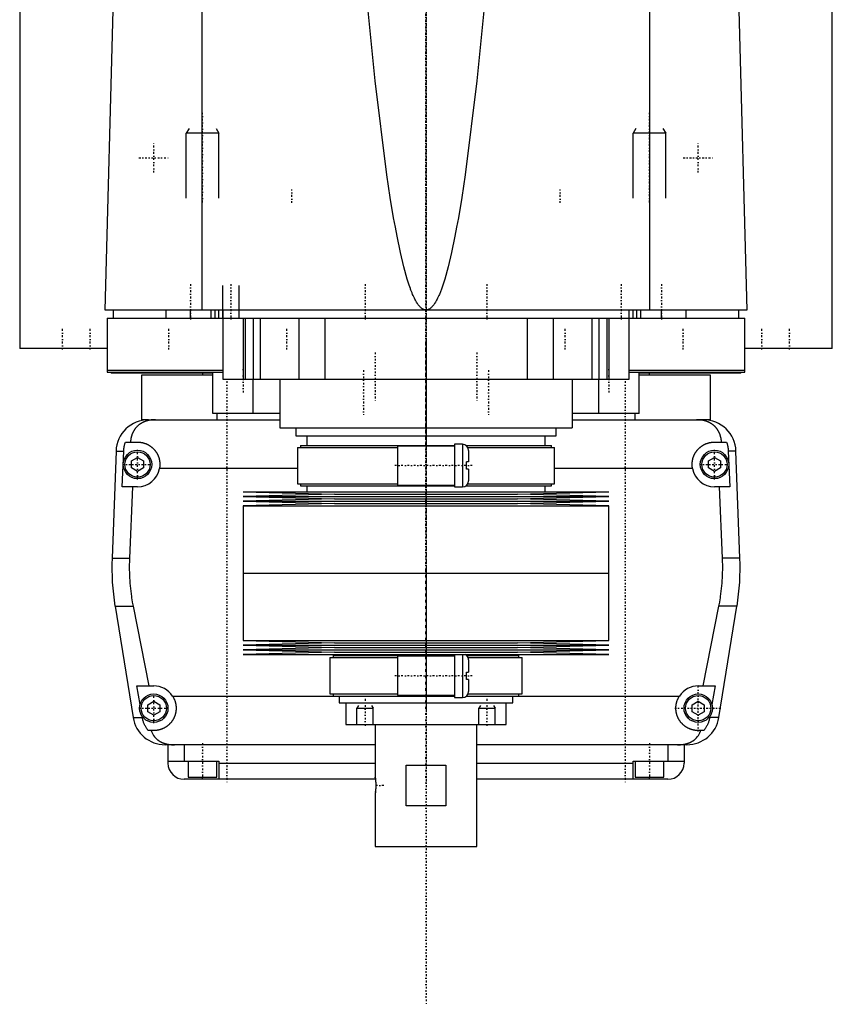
# Model space of a CAD drawing. Extents: x -120 to 120, y -136 to 719.
# Tile 1 of 3: x -100 to 100, y -136 to 106. Entities that reach past the tile are written whole.
import ezdxf

# ---------------------------------------------------------------- set-up
doc = ezdxf.new("R2010")
doc.units = 0
doc.linetypes.add('CENTER', pattern=[1.5, 0.45, -0.5, 0.05, -0.5])
for name, color, linetype in [('AM_0', 7, 'CONTINUOUS'), ('AM_10', 7, 'CONTINUOUS'), ('AM_7', 7, 'CENTER')]:
    doc.layers.add(name, color=color, linetype=linetype)

msp = doc.modelspace()

# ---------------------------------------------------------------- linework, layer by layer
at = {"layer": 'AM_0', "color": 7, "linetype": 'CONTINUOUS'}
for p, q in [((-100, 363), (-100, 25)), ((100, 25), (100, 363)), ((-55.06, 34.5), (-55.06, 116.6)), ((55.06, 34.5), (55.06, 116.6)), ((-79, 34.5), (-76.83, 115.63)), ((76.83, 115.63), (79, 34.5)), ((79, 34.5), (-79, 34.5)), ((-77, 34.5), (-77, 32.5)), ((-64, 34.5), (-64, 32.5)), ((-58, 32.5), (-58, 34.5)), ((-52.9, 32.5), (-52.9, 34.5)), ((-51.9, 32.5), (-51.9, 34.5)), ((-51, 32.5), (-51, 34.5)), ((-50, 34.5), (-50, 17.5)), ((50, 17.5), (50, 34.5)), ((51, 32.5), (51, 34.5)), ((51.9, 32.5), (51.9, 34.5)), ((52.9, 32.5), (52.9, 34.5)), ((58, 32.5), (58, 34.5)), ((64, 32.5), (64, 34.5)), ((77, 32.5), (77, 34.5)), ((-78.5, 32.5), (78.5, 32.5)), ((-78.5, 32.5), (-78.5, 19.2)), ((-45, 32.5), (-45, 17.5)), ((-44.5, 32.5), (-44.5, 17.5)), ((-42.5, 32.5), (-42.5, 17.5)), ((-40.83, 32.5), (-40.83, 17.5)), ((-31.31, 32.5), (-31.31, 17.5)), ((-24.92, 32.5), (-24.92, 17.5)), ((24.92, 32.5), (24.92, 17.5)), ((31.31, 32.5), (31.31, 17.5)), ((40.83, 32.5), (40.83, 17.5)), ((42.5, 32.5), (42.5, 17.5)), ((44.5, 32.5), (44.5, 17.5)), ((45, 32.5), (45, 17.5)), ((78.5, 19.2), (78.5, 32.5)), ((-78.56, 25), (-100, 25)), ((100, 25), (78.56, 25)), ((-78.5, 19.7), (-50.02, 19.7)), ((50.02, 19.7), (78.5, 19.7)), ((-78.5, 19.2), (-50.02, 19.2)), ((-77.5, 19.2), (-77.5, 19)), ((-52.56, 19), (-77.5, 19)), ((-70, 18.5), (-70, 7.5)), ((-52.56, 18.5), (-70, 18.5)), ((-55, 19), (-55, 18.5)), ((-52.5, 9), (-52.5, 19.2)), ((-50, 17.5), (50, 17.5)), ((-42.5, 9), (-42.5, 17.5)), ((-36, 17.5), (-36, 5.5)), ((36, 17.5), (36, 5.5)), ((42.5, 9), (42.5, 17.5)), ((50.02, 19.2), (78.5, 19.2)), ((52.5, 9), (52.5, 19.2)), ((77.5, 19), (52.56, 19)), ((70, 18.5), (52.56, 18.5)), ((55, 18.5), (55, 19)), ((70, 7.5), (70, 18.5)), ((77.5, 19), (77.5, 19.2)), ((-68.3, 7.5), (-70, 7.5)), ((-68.3, 7.5), (-36, 7.5)), ((-36, 9), (-52.5, 9)), ((-51.5, 9), (-51.5, 7.5)), ((52.5, 9), (36, 9)), ((36, 7.5), (68.3, 7.5)), ((51.5, 7.5), (51.5, 9)), ((70, 7.5), (66.56, 7.5)), ((-36, 5.5), (36, 5.5)), ((-32, 5.5), (-32, 3.5)), ((32, 3.5), (32, 5.5)), ((-32, 3.5), (32, 3.5)), ((-29.35, 3.5), (-29.35, 1.2)), ((29.35, 1.2), (29.35, 3.5)), ((-73.97, 2), (-71, 2)), ((-31.65, 0.7), (-31.65, -8.3)), ((-31.65, 0.7), (-7, 0.7)), ((-30.85, 1.2), (-30.85, 0.7)), ((-30.85, 1.2), (7, 1.2)), ((7, 1), (-7, 1)), ((-7, 1), (-7, -8.6)), ((9, 1.45), (7, 1.45)), ((7, 1.45), (7, -9.05)), ((9, 1.45), (9, -9.05)), ((9.83, 1.2), (30.85, 1.2)), ((10.3, 0.7), (31.65, 0.7)), ((30.85, 0.7), (30.85, 1.2)), ((31.65, -8.3), (31.65, 0.7)), ((71, 2), (73.97, 2)), ((-76.29, -0.2), (-77.28, -26.54)), ((-76.29, -0.2), (-74.4, -0.2)), ((-74.75, -9), (-74.4, -0.2)), ((-72.5, -2.63), (-71, -1.77)), ((-71, -1.77), (-69.5, -2.63)), ((10.5, -0.05), (10.5, -2.9)), ((69.5, -2.63), (71, -1.77)), ((71, -1.77), (72.5, -2.63)), ((76.29, -0.2), (74.4, -0.2)), ((74.4, -0.2), (74.75, -9)), ((77.28, -26.54), (76.29, -0.2)), ((-72.5, -4.37), (-72.5, -2.63)), ((-71, -5.23), (-72.5, -4.37)), ((-69.5, -4.37), (-71, -5.23)), ((-69.5, -2.63), (-69.5, -4.37)), ((-31.65, -4.5), (-65.59, -4.5)), ((10, -4.7), (10, -2.9)), ((10.5, -2.9), (10, -2.9)), ((10.5, -4.7), (10, -4.7)), ((10.5, -4.7), (10.5, -7.55)), ((65.59, -4.5), (31.65, -4.5)), ((69.5, -4.37), (69.5, -2.63)), ((71, -5.23), (69.5, -4.37)), ((72.5, -4.37), (71, -5.23)), ((72.5, -2.63), (72.5, -4.37)), ((-71, -9), (-74.75, -9)), ((-72.2, -9), (-72.97, -26.54)), ((-31.65, -8.3), (-7, -8.3)), ((-30.85, -8.3), (-30.85, -8.8)), ((-30.85, -8.8), (7, -8.8)), ((-29.35, -8.8), (-29.35, -10.25)), ((-7, -8.6), (7, -8.6)), ((7, -9.05), (9, -9.05)), ((9.83, -8.8), (30.85, -8.8)), ((10.3, -8.3), (31.65, -8.3)), ((29.35, -10.25), (29.35, -8.8)), ((30.85, -8.8), (30.85, -8.3)), ((74.75, -9), (71, -9)), ((72.97, -26.54), (72.2, -9)), ((-45, -10.25), (-22.5, -10.82)), ((-45, -10.25), (45, -10.25)), ((-22.5, -10.82), (-45, -11.39)), ((-45, -11.39), (-22.5, -11.96)), ((-45, -11.39), (45, -11.39)), ((-22.5, -11.96), (-45, -12.53)), ((-22.5, -10.82), (22.5, -10.82)), ((-22.5, -11.96), (22.5, -11.96)), ((22.5, -10.82), (45, -10.25)), ((45, -11.39), (22.5, -10.82)), ((22.5, -11.96), (45, -11.39)), ((45, -12.53), (22.5, -11.96)), ((-45, -12.53), (-22.5, -13.1)), ((-45, -12.53), (45, -12.53)), ((-22.5, -13.1), (-45, -13.67)), ((-45, -13.67), (-45, -30.25)), ((-45, -13.67), (45, -13.67)), ((-22.5, -13.1), (22.5, -13.1)), ((22.5, -13.1), (45, -12.53)), ((45, -13.67), (22.5, -13.1)), ((45, -30.25), (45, -13.67)), ((-77.28, -26.54), (-72.97, -26.54)), ((77.28, -26.54), (72.97, -26.54)), ((-45, -30.25), (45, -30.25)), ((-45, -30.25), (-45, -46.83)), ((-45, -30.25), (0, -30.25)), ((45, -46.83), (45, -30.25)), ((-76.54, -38.4), (-72.1, -65.78)), ((-76.54, -38.4), (-72.1, -38.4)), ((-72.1, -38.4), (-68.19, -58)), ((68.19, -58), (72.1, -38.4)), ((76.54, -38.4), (72.1, -38.4)), ((72.1, -65.78), (76.54, -38.4)), ((-45, -46.83), (-22.5, -47.4)), ((-45, -46.83), (45, -46.83)), ((-22.5, -47.4), (-45, -47.97)), ((-45, -47.97), (-22.5, -48.54)), ((-45, -47.97), (45, -47.97)), ((-22.5, -47.4), (22.5, -47.4)), ((22.5, -47.4), (45, -46.83)), ((45, -47.97), (22.5, -47.4)), ((22.5, -48.54), (45, -47.97)), ((-22.5, -48.54), (-45, -49.11)), ((-45, -49.11), (-22.5, -49.68)), ((-45, -49.11), (45, -49.11)), ((-22.5, -49.68), (-45, -50.25)), ((-45, -50.25), (45, -50.25)), ((-22.85, -50.5), (-22.85, -51)), ((-22.85, -50.5), (7, -50.5)), ((-22.5, -48.54), (22.5, -48.54)), ((-22.5, -49.68), (22.5, -49.68)), ((-21.35, -50.25), (-21.35, -50.5)), ((7, -50.7), (-7, -50.7)), ((-7, -50.7), (-7, -60.3)), ((7, -50.25), (7, -60.88)), ((9, -50.25), (9, -60.88)), ((9.99, -50.5), (22.85, -50.5)), ((21.35, -50.5), (21.35, -50.25)), ((45, -49.11), (22.5, -48.54)), ((22.5, -49.68), (45, -49.11)), ((45, -50.25), (22.5, -49.68)), ((22.85, -51), (22.85, -50.5)), ((-23.65, -51), (-23.65, -60)), ((-23.65, -51), (-7, -51)), ((10.36, -51), (23.65, -51)), ((10.5, -51.62), (10.5, -54.6)), ((23.65, -60), (23.65, -51)), ((10, -56.4), (10, -54.6)), ((10, -54.6), (10.5, -54.6)), ((-71.21, -58), (-67, -58)), ((-70.39, -62.62), (-71.21, -58)), ((10.5, -56.4), (10, -56.4)), ((10.5, -56.4), (10.5, -59.38)), ((67, -58), (71.21, -58)), ((71.21, -58), (70.39, -62.62)), ((-62.39, -60.5), (-9.77, -60.5)), ((-23.65, -60), (-7, -60)), ((-22.85, -60), (-22.85, -60.5)), ((-22.85, -60.5), (7.01, -60.5)), ((-21.35, -60.5), (-21.35, -62.2)), ((-7, -60.3), (7, -60.3)), ((9.99, -60.5), (22.85, -60.5)), ((10.36, -60), (23.65, -60)), ((21.35, -62.2), (21.35, -60.5)), ((21.35, -60.5), (62.39, -60.5)), ((22.85, -60.5), (22.85, -60)), ((-68.5, -62.63), (-67, -61.77)), ((-68.5, -64.37), (-68.5, -62.63)), ((-67, -61.77), (-65.5, -62.63)), ((-65.5, -62.63), (-65.5, -64.37)), ((-21.35, -62.2), (21.35, -62.2)), ((-19.75, -62.2), (-19.75, -67.5)), ((7, -60.88), (9, -60.88)), ((19.75, -67.5), (19.75, -62.2)), ((65.5, -62.63), (67, -61.77)), ((65.5, -64.37), (65.5, -62.63)), ((67, -61.77), (68.5, -62.63)), ((68.5, -62.63), (68.5, -64.37)), ((-67, -65.23), (-68.5, -64.37)), ((-65.5, -64.37), (-67, -65.23)), ((67, -65.23), (65.5, -64.37)), ((68.5, -64.37), (67, -65.23)), ((-72.1, -65.78), (-69.82, -65.78)), ((-69.82, -65.78), (-69.87, -65.5)), ((-19.75, -67.5), (19.75, -67.5)), ((-12.5, -67.5), (-12.5, -80.5)), ((12.5, -97.5), (12.5, -67.5)), ((69.87, -65.5), (69.82, -65.78)), ((72.1, -65.78), (69.82, -65.78)), ((-67, -69), (-68.39, -69)), ((68.39, -69), (67, -69)), ((-12.5, -72.5), (-64.2, -72.5)), ((-63.5, -72.5), (-63.5, -77)), ((-59.5, -72.5), (-59.5, -76.5)), ((64.2, -72.5), (12.5, -72.5)), ((59.5, -72.5), (59.5, -76.5)), ((63.5, -72.5), (63.5, -77)), ((-63.5, -76.5), (-51, -76.5)), ((-58.5, -76.5), (-58.5, -80.5)), ((-51.5, -80.5), (-51.5, -76.5)), ((-51, -76.5), (-51, -81)), ((-51, -77), (-12.5, -77)), ((-4.9, -77.5), (4.9, -77.5)), ((-4.9, -87.5), (-4.9, -77.5)), ((4.9, -77.5), (4.9, -87.5)), ((12.5, -77), (51, -77)), ((51, -81), (51, -76.5)), ((51, -76.5), (63.5, -76.5)), ((51.5, -76.5), (51.5, -80.5)), ((58.5, -80.5), (58.5, -76.5)), ((-12.44, -81), (-59.5, -81)), ((-58.5, -80.5), (-51.5, -80.5)), ((-55, -81), (-55, -80.5)), ((-12.49, -80.54), (-12.5, -80.5)), ((-12.48, -80.66), (-12.49, -80.59)), ((-12.44, -80.98), (-12.45, -80.86)), ((59.5, -81), (12.5, -81)), ((51.5, -80.5), (58.5, -80.5)), ((55, -81), (55, -80.5)), ((-12.5, -84.5), (-12.49, -84.46)), ((-12.5, -84.5), (-12.5, -97.5)), ((-12.49, -84.42), (-12.47, -84.29)), ((-12.45, -84.14), (-12.44, -84.02)), ((4.9, -87.5), (-4.9, -87.5)), ((-12.5, -97.5), (12.5, -97.5))]:
    msp.add_line(p, q, dxfattribs=at)
for points in [[(0, 34.5, 0), (-0.01, 34.5, 0), (-0.04, 34.5, 0), (-0.06, 34.5, 0), (-0.07, 34.5, 0), (-0.08, 34.5, 0), (-0.11, 34.5, 0), (-0.13, 34.51, 0), (-0.15, 34.51, 0), (-0.18, 34.51, 0), (-0.2, 34.51, 0), (-0.21, 34.52, 0), (-0.22, 34.52, 0), (-0.25, 34.52, 0), (-0.27, 34.53, 0), (-0.29, 34.53, 0), (-0.32, 34.54, 0), (-0.34, 34.54, 0), (-0.35, 34.54, 0), (-0.36, 34.55, 0), (-0.39, 34.55, 0), (-0.41, 34.56, 0), (-0.42, 34.56, 0), (-0.43, 34.57, 0), (-0.46, 34.57, 0), (-0.48, 34.58, 0), (-0.49, 34.59, 0), (-0.5, 34.59, 0), (-0.53, 34.6, 0), (-0.55, 34.61, 0), (-0.57, 34.62, 0), (-0.6, 34.63, 0), (-0.62, 34.64, 0), (-0.63, 34.64, 0), (-0.64, 34.65, 0), (-0.67, 34.66, 0), (-0.69, 34.67, 0), (-0.71, 34.68, 0), (-0.74, 34.69, 0), (-0.76, 34.71, 0), (-0.77, 34.71, 0), (-0.78, 34.72, 0), (-0.81, 34.73, 0), (-0.83, 34.74, 0), (-0.85, 34.76, 0), (-0.88, 34.77, 0), (-0.9, 34.79, 0), (-0.91, 34.8, 0), (-0.92, 34.8, 0), (-0.95, 34.82, 0), (-0.97, 34.83, 0), (-1.05, 34.89, 0), (-1.19, 35.01, 0), (-1.26, 35.07, 0), (-1.33, 35.13, 0), (-1.47, 35.27, 0), (-1.61, 35.43, 0), (-1.75, 35.59, 0), (-1.89, 35.78, 0), (-2.03, 35.97, 0), (-2.1, 36.07, 0), (-2.17, 36.18, 0), (-2.31, 36.41, 0), (-2.45, 36.64, 0), (-2.52, 36.77, 0), (-2.59, 36.89, 0), (-2.73, 37.16, 0), (-2.87, 37.44, 0), (-2.94, 37.59, 0), (-3.01, 37.73, 0), (-3.15, 38.04, 0), (-3.29, 38.36, 0), (-3.43, 38.7, 0), (-3.57, 39.05, 0), (-3.71, 39.41, 0), (-3.78, 39.6, 0), (-3.85, 39.79, 0), (-3.99, 40.18, 0), (-4.13, 40.59, 0), (-4.62, 42.12, 0), (-5.46, 45.14, 0), (-6.29, 48.66, 0), (-7.13, 52.68, 0), (-7.54, 54.88, 0), (-7.96, 57.2, 0), (-8.79, 62.22, 0), (-9.62, 67.74, 0), (-12.5, 90.94, 0), (-14.95, 115.63, 0)], [(14.95, 115.63, 0), (12.5, 90.94, 0), (9.62, 67.74, 0), (8.79, 62.22, 0), (7.96, 57.2, 0), (7.54, 54.88, 0), (7.13, 52.68, 0), (6.29, 48.66, 0), (5.46, 45.14, 0), (4.62, 42.12, 0), (3.78, 39.6, 0), (3.29, 38.36, 0), (3.15, 38.04, 0), (3.01, 37.73, 0), (2.94, 37.59, 0), (2.87, 37.44, 0), (2.73, 37.16, 0), (2.59, 36.89, 0), (2.52, 36.77, 0), (2.45, 36.64, 0), (2.31, 36.41, 0), (2.17, 36.18, 0), (2.1, 36.07, 0), (2.03, 35.97, 0), (1.89, 35.78, 0), (1.75, 35.59, 0), (1.61, 35.43, 0), (1.47, 35.27, 0), (1.33, 35.13, 0), (1.26, 35.07, 0), (1.19, 35.01, 0), (1.05, 34.89, 0), (0.91, 34.8, 0), (0.83, 34.74, 0), (0.81, 34.73, 0), (0.78, 34.72, 0), (0.77, 34.71, 0), (0.76, 34.71, 0), (0.74, 34.69, 0), (0.71, 34.68, 0), (0.69, 34.67, 0), (0.67, 34.66, 0), (0.64, 34.65, 0), (0.63, 34.64, 0), (0.62, 34.64, 0), (0.6, 34.63, 0), (0.57, 34.62, 0), (0.55, 34.61, 0), (0.53, 34.6, 0), (0.5, 34.59, 0), (0.49, 34.59, 0), (0.48, 34.58, 0), (0.46, 34.57, 0), (0.43, 34.57, 0), (0.42, 34.56, 0), (0.41, 34.56, 0), (0.39, 34.55, 0), (0.36, 34.55, 0), (0.35, 34.54, 0), (0.34, 34.54, 0), (0.32, 34.54, 0), (0.29, 34.53, 0), (0.27, 34.53, 0), (0.25, 34.52, 0), (0.22, 34.52, 0), (0.21, 34.52, 0), (0.2, 34.51, 0), (0.18, 34.51, 0), (0.15, 34.51, 0), (0.13, 34.51, 0), (0.11, 34.5, 0), (0.08, 34.5, 0), (0.07, 34.5, 0), (0.06, 34.5, 0), (0.04, 34.5, 0), (0.01, 34.5, 0), (0, 34.5, 0)], [(-66.56, 7.5, 0), (-66.61, 7.5, 0), (-66.7, 7.5, 0), (-66.8, 7.5, 0), (-66.84, 7.5, 0), (-66.89, 7.49, 0), (-66.98, 7.49, 0), (-67.08, 7.49, 0), (-67.17, 7.48, 0), (-67.26, 7.47, 0), (-67.35, 7.47, 0), (-67.4, 7.46, 0), (-67.45, 7.46, 0), (-67.54, 7.45, 0), (-67.63, 7.44, 0), (-67.72, 7.42, 0), (-67.82, 7.41, 0), (-67.91, 7.4, 0), (-67.95, 7.39, 0), (-68, 7.38, 0), (-68.09, 7.37, 0), (-68.18, 7.35, 0), (-68.23, 7.34, 0), (-68.27, 7.33, 0), (-68.36, 7.31, 0), (-68.45, 7.29, 0), (-68.49, 7.28, 0), (-68.53, 7.27, 0), (-68.62, 7.24, 0), (-68.71, 7.22, 0), (-68.79, 7.2, 0), (-68.88, 7.17, 0), (-68.96, 7.14, 0), (-69, 7.13, 0), (-69.04, 7.11, 0), (-69.13, 7.08, 0), (-69.21, 7.05, 0), (-69.29, 7.02, 0), (-69.37, 6.99, 0), (-69.45, 6.96, 0), (-69.49, 6.94, 0), (-69.53, 6.92, 0), (-69.6, 6.89, 0), (-69.68, 6.85, 0), (-69.76, 6.81, 0), (-69.83, 6.77, 0), (-69.91, 6.74, 0), (-69.94, 6.72, 0), (-69.98, 6.69, 0), (-70.05, 6.65, 0), (-70.12, 6.61, 0), (-70.19, 6.57, 0), (-70.26, 6.52, 0), (-70.33, 6.48, 0), (-70.37, 6.46, 0), (-70.4, 6.43, 0), (-70.47, 6.39, 0), (-70.53, 6.34, 0), (-70.6, 6.29, 0), (-70.66, 6.24, 0), (-70.72, 6.19, 0), (-70.75, 6.17, 0), (-70.78, 6.14, 0), (-70.84, 6.09, 0), (-70.9, 6.04, 0), (-70.93, 6.01, 0), (-70.96, 5.98, 0), (-71.02, 5.93, 0), (-71.08, 5.87, 0), (-71.1, 5.85, 0), (-71.13, 5.82, 0), (-71.19, 5.76, 0), (-71.24, 5.71, 0), (-71.29, 5.65, 0), (-71.34, 5.59, 0), (-71.4, 5.53, 0), (-71.42, 5.5, 0), (-71.45, 5.47, 0), (-71.5, 5.41, 0), (-71.54, 5.35, 0), (-71.59, 5.28, 0), (-71.64, 5.22, 0), (-71.68, 5.16, 0), (-71.71, 5.12, 0), (-71.73, 5.09, 0), (-71.77, 5.02, 0), (-71.82, 4.96, 0), (-71.86, 4.89, 0), (-71.9, 4.82, 0), (-71.94, 4.75, 0), (-71.96, 4.72, 0), (-71.98, 4.68, 0), (-72.02, 4.61, 0), (-72.06, 4.54, 0), (-72.1, 4.46, 0), (-72.13, 4.39, 0), (-72.17, 4.32, 0), (-72.18, 4.28, 0), (-72.2, 4.24, 0), (-72.24, 4.16, 0), (-72.27, 4.09, 0), (-72.3, 4.01, 0), (-72.33, 3.93, 0), (-72.36, 3.85, 0), (-72.37, 3.81, 0), (-72.39, 3.77, 0), (-72.42, 3.69, 0), (-72.44, 3.61, 0), (-72.46, 3.57, 0), (-72.47, 3.52, 0), (-72.49, 3.44, 0), (-72.52, 3.36, 0), (-72.53, 3.32, 0), (-72.54, 3.27, 0), (-72.56, 3.19, 0), (-72.58, 3.1, 0), (-72.6, 3.02, 0), (-72.62, 2.93, 0), (-72.63, 2.84, 0), (-72.64, 2.8, 0), (-72.65, 2.76, 0), (-72.66, 2.67, 0), (-72.68, 2.58, 0), (-72.72, 2.27, 0), (-72.74, 2, 0)], [(72.74, 2, 0), (72.74, 2.05, 0), (72.73, 2.14, 0), (72.72, 2.23, 0), (72.72, 2.27, 0), (72.71, 2.32, 0), (72.7, 2.41, 0), (72.69, 2.5, 0), (72.68, 2.59, 0), (72.66, 2.68, 0), (72.65, 2.76, 0), (72.64, 2.81, 0), (72.63, 2.85, 0), (72.61, 2.94, 0), (72.6, 3.03, 0), (72.58, 3.11, 0), (72.56, 3.2, 0), (72.54, 3.28, 0), (72.52, 3.33, 0), (72.51, 3.37, 0), (72.49, 3.45, 0), (72.46, 3.53, 0), (72.45, 3.58, 0), (72.44, 3.62, 0), (72.41, 3.7, 0), (72.39, 3.78, 0), (72.37, 3.82, 0), (72.36, 3.86, 0), (72.33, 3.94, 0), (72.3, 4.01, 0), (72.27, 4.09, 0), (72.23, 4.17, 0), (72.2, 4.24, 0), (72.18, 4.28, 0), (72.17, 4.32, 0), (72.13, 4.39, 0), (72.1, 4.46, 0), (72.06, 4.54, 0), (72.02, 4.61, 0), (71.98, 4.68, 0), (71.96, 4.71, 0), (71.94, 4.75, 0), (71.9, 4.82, 0), (71.86, 4.89, 0), (71.82, 4.95, 0), (71.78, 5.02, 0), (71.73, 5.08, 0), (71.71, 5.12, 0), (71.69, 5.15, 0), (71.64, 5.21, 0), (71.6, 5.28, 0), (71.55, 5.34, 0), (71.5, 5.4, 0), (71.45, 5.46, 0), (71.43, 5.49, 0), (71.4, 5.52, 0), (71.35, 5.58, 0), (71.3, 5.64, 0), (71.25, 5.7, 0), (71.19, 5.75, 0), (71.14, 5.81, 0), (71.11, 5.84, 0), (71.08, 5.87, 0), (71.03, 5.92, 0), (70.97, 5.98, 0), (70.94, 6, 0), (70.91, 6.03, 0), (70.85, 6.08, 0), (70.79, 6.13, 0), (70.76, 6.16, 0), (70.73, 6.18, 0), (70.67, 6.23, 0), (70.6, 6.28, 0), (70.54, 6.33, 0), (70.47, 6.38, 0), (70.41, 6.43, 0), (70.37, 6.45, 0), (70.34, 6.47, 0), (70.27, 6.52, 0), (70.2, 6.56, 0), (70.13, 6.61, 0), (70.06, 6.65, 0), (69.99, 6.69, 0), (69.95, 6.71, 0), (69.91, 6.73, 0), (69.84, 6.77, 0), (69.76, 6.81, 0), (69.69, 6.85, 0), (69.61, 6.88, 0), (69.53, 6.92, 0), (69.5, 6.94, 0), (69.46, 6.95, 0), (69.38, 6.99, 0), (69.3, 7.02, 0), (69.22, 7.05, 0), (69.13, 7.08, 0), (69.05, 7.11, 0), (69.01, 7.13, 0), (68.97, 7.14, 0), (68.89, 7.17, 0), (68.8, 7.19, 0), (68.72, 7.22, 0), (68.63, 7.24, 0), (68.54, 7.27, 0), (68.5, 7.28, 0), (68.46, 7.29, 0), (68.37, 7.31, 0), (68.28, 7.33, 0), (68.23, 7.34, 0), (68.19, 7.35, 0), (68.1, 7.36, 0), (68.01, 7.38, 0), (67.96, 7.39, 0), (67.91, 7.4, 0), (67.82, 7.41, 0), (67.73, 7.42, 0), (67.64, 7.44, 0), (67.55, 7.45, 0), (67.45, 7.46, 0), (67.41, 7.46, 0), (67.36, 7.47, 0), (67.27, 7.47, 0), (67.17, 7.48, 0), (67.08, 7.49, 0), (66.99, 7.49, 0), (66.89, 7.49, 0), (66.85, 7.5, 0), (66.8, 7.5, 0), (66.7, 7.5, 0), (66.61, 7.5, 0), (66.56, 7.5, 0)], [(-74.4, -0.2, 0), (-74.39, -0.14, 0), (-74.39, -0.02, 0), (-74.38, 0.1, 0), (-74.37, 0.16, 0), (-74.37, 0.23, 0), (-74.35, 0.35, 0), (-74.34, 0.47, 0), (-74.32, 0.6, 0), (-74.3, 0.72, 0), (-74.28, 0.85, 0), (-74.27, 0.91, 0), (-74.26, 0.97, 0), (-74.23, 1.1, 0), (-74.2, 1.22, 0), (-74.17, 1.34, 0), (-74.14, 1.47, 0), (-74.1, 1.59, 0), (-74.09, 1.65, 0), (-74.07, 1.71, 0), (-74.03, 1.83, 0), (-73.99, 1.94, 0), (-73.97, 2, 0)], [(-71, 2, 0), (-70.96, 2, 0), (-70.87, 2, 0), (-70.78, 2, 0), (-70.73, 1.99, 0), (-70.69, 1.99, 0), (-70.6, 1.99, 0), (-70.51, 1.98, 0), (-70.42, 1.97, 0), (-70.33, 1.96, 0), (-70.24, 1.95, 0), (-70.19, 1.94, 0), (-70.15, 1.93, 0), (-70.06, 1.92, 0), (-69.97, 1.9, 0), (-69.88, 1.88, 0), (-69.79, 1.86, 0), (-69.7, 1.84, 0), (-69.65, 1.83, 0), (-69.61, 1.82, 0), (-69.52, 1.8, 0), (-69.43, 1.77, 0), (-69.38, 1.76, 0), (-69.34, 1.74, 0), (-69.25, 1.72, 0), (-69.17, 1.69, 0), (-69.12, 1.67, 0), (-69.08, 1.65, 0), (-68.99, 1.62, 0), (-68.91, 1.59, 0), (-68.82, 1.55, 0), (-68.74, 1.51, 0), (-68.66, 1.48, 0), (-68.61, 1.46, 0), (-68.57, 1.44, 0), (-68.49, 1.39, 0), (-68.41, 1.35, 0), (-68.33, 1.31, 0), (-68.25, 1.26, 0), (-68.17, 1.22, 0), (-68.14, 1.2, 0), (-68.1, 1.17, 0), (-68.02, 1.12, 0), (-67.95, 1.07, 0), (-67.87, 1.02, 0), (-67.8, 0.97, 0), (-67.73, 0.92, 0), (-67.69, 0.89, 0), (-67.66, 0.87, 0), (-67.59, 0.81, 0), (-67.52, 0.76, 0), (-67.45, 0.7, 0), (-67.39, 0.65, 0), (-67.32, 0.59, 0), (-67.29, 0.56, 0), (-67.26, 0.53, 0), (-67.2, 0.47, 0), (-67.14, 0.41, 0), (-67.08, 0.35, 0), (-67.02, 0.29, 0), (-66.96, 0.23, 0), (-66.93, 0.2, 0), (-66.9, 0.17, 0), (-66.84, 0.1, 0), (-66.79, 0.04, 0), (-66.76, 0, 0), (-66.73, -0.03, 0), (-66.68, -0.1, 0), (-66.62, -0.17, 0), (-66.6, -0.2, 0), (-66.57, -0.24, 0), (-66.52, -0.31, 0), (-66.47, -0.38, 0), (-66.42, -0.45, 0), (-66.37, -0.53, 0), (-66.32, -0.6, 0), (-66.3, -0.64, 0), (-66.28, -0.68, 0), (-66.23, -0.76, 0), (-66.19, -0.83, 0), (-66.15, -0.91, 0), (-66.11, -0.99, 0), (-66.06, -1.07, 0), (-66.05, -1.11, 0), (-66.03, -1.15, 0), (-65.99, -1.23, 0), (-65.95, -1.32, 0), (-65.92, -1.4, 0), (-65.88, -1.48, 0), (-65.85, -1.57, 0), (-65.84, -1.61, 0), (-65.82, -1.65, 0), (-65.79, -1.74, 0), (-65.76, -1.82, 0), (-65.74, -1.91, 0), (-65.71, -1.99, 0), (-65.69, -2.08, 0), (-65.68, -2.12, 0), (-65.66, -2.17, 0), (-65.64, -2.25, 0), (-65.62, -2.34, 0), (-65.61, -2.43, 0), (-65.59, -2.52, 0), (-65.57, -2.6, 0), (-65.57, -2.65, 0), (-65.56, -2.69, 0), (-65.55, -2.78, 0), (-65.54, -2.87, 0), (-65.53, -2.91, 0), (-65.53, -2.96, 0), (-65.52, -3.04, 0), (-65.51, -3.13, 0), (-65.51, -3.18, 0), (-65.51, -3.22, 0), (-65.5, -3.31, 0), (-65.5, -3.39, 0), (-65.5, -3.48, 0), (-65.5, -3.57, 0), (-65.5, -3.65, 0), (-65.5, -3.7, 0), (-65.51, -3.74, 0), (-65.51, -3.83, 0), (-65.52, -3.92, 0), (-65.52, -4.01, 0), (-65.53, -4.1, 0), (-65.54, -4.19, 0), (-65.55, -4.23, 0), (-65.55, -4.28, 0), (-65.57, -4.37, 0), (-65.58, -4.46, 0), (-65.59, -4.5, 0)], [(65.59, -4.5, 0), (65.58, -4.46, 0), (65.57, -4.37, 0), (65.55, -4.28, 0), (65.55, -4.23, 0), (65.54, -4.19, 0), (65.53, -4.1, 0), (65.52, -4.01, 0), (65.52, -3.92, 0), (65.51, -3.83, 0), (65.51, -3.74, 0), (65.5, -3.7, 0), (65.5, -3.65, 0), (65.5, -3.57, 0), (65.5, -3.48, 0), (65.5, -3.39, 0), (65.5, -3.31, 0), (65.51, -3.22, 0), (65.51, -3.18, 0), (65.51, -3.13, 0), (65.52, -3.04, 0), (65.53, -2.96, 0), (65.53, -2.91, 0), (65.54, -2.87, 0), (65.55, -2.78, 0), (65.56, -2.69, 0), (65.57, -2.65, 0), (65.57, -2.6, 0), (65.59, -2.52, 0), (65.61, -2.43, 0), (65.62, -2.34, 0), (65.64, -2.25, 0), (65.66, -2.17, 0), (65.68, -2.12, 0), (65.69, -2.08, 0), (65.71, -1.99, 0), (65.74, -1.91, 0), (65.76, -1.82, 0), (65.79, -1.74, 0), (65.82, -1.65, 0), (65.84, -1.61, 0), (65.85, -1.57, 0), (65.88, -1.48, 0), (65.92, -1.4, 0), (65.95, -1.32, 0), (65.99, -1.23, 0), (66.03, -1.15, 0), (66.05, -1.11, 0), (66.06, -1.07, 0), (66.11, -0.99, 0), (66.15, -0.91, 0), (66.19, -0.83, 0), (66.23, -0.76, 0), (66.28, -0.68, 0), (66.3, -0.64, 0), (66.32, -0.6, 0), (66.37, -0.53, 0), (66.42, -0.45, 0), (66.47, -0.38, 0), (66.52, -0.31, 0), (66.57, -0.24, 0), (66.6, -0.2, 0), (66.62, -0.17, 0), (66.68, -0.1, 0), (66.73, -0.03, 0), (66.76, 0, 0), (66.79, 0.04, 0), (66.84, 0.1, 0), (66.9, 0.17, 0), (66.93, 0.2, 0), (66.96, 0.23, 0), (67.02, 0.29, 0), (67.08, 0.35, 0), (67.14, 0.41, 0), (67.2, 0.47, 0), (67.26, 0.53, 0), (67.29, 0.56, 0), (67.32, 0.59, 0), (67.39, 0.65, 0), (67.45, 0.7, 0), (67.52, 0.76, 0), (67.59, 0.81, 0), (67.66, 0.87, 0), (67.69, 0.89, 0), (67.73, 0.92, 0), (67.8, 0.97, 0), (67.87, 1.02, 0), (67.95, 1.07, 0), (68.02, 1.12, 0), (68.1, 1.17, 0), (68.14, 1.2, 0), (68.17, 1.22, 0), (68.25, 1.26, 0), (68.33, 1.31, 0), (68.41, 1.35, 0), (68.49, 1.39, 0), (68.57, 1.44, 0), (68.61, 1.46, 0), (68.66, 1.48, 0), (68.74, 1.51, 0), (68.82, 1.55, 0), (68.91, 1.59, 0), (68.99, 1.62, 0), (69.08, 1.65, 0), (69.12, 1.67, 0), (69.17, 1.69, 0), (69.25, 1.72, 0), (69.34, 1.74, 0), (69.38, 1.76, 0), (69.43, 1.77, 0), (69.52, 1.8, 0), (69.61, 1.82, 0), (69.65, 1.83, 0), (69.7, 1.84, 0), (69.79, 1.86, 0), (69.88, 1.88, 0), (69.97, 1.9, 0), (70.06, 1.92, 0), (70.15, 1.93, 0), (70.19, 1.94, 0), (70.24, 1.95, 0), (70.33, 1.96, 0), (70.42, 1.97, 0), (70.51, 1.98, 0), (70.6, 1.99, 0), (70.69, 1.99, 0), (70.73, 1.99, 0), (70.78, 2, 0), (70.87, 2, 0), (70.96, 2, 0), (71, 2, 0)], [(73.97, 2, 0), (73.99, 1.94, 0), (74.03, 1.83, 0), (74.07, 1.71, 0), (74.09, 1.65, 0), (74.1, 1.59, 0), (74.14, 1.47, 0), (74.17, 1.34, 0), (74.2, 1.22, 0), (74.23, 1.1, 0), (74.26, 0.97, 0), (74.27, 0.91, 0), (74.28, 0.85, 0), (74.3, 0.72, 0), (74.32, 0.6, 0), (74.34, 0.47, 0), (74.35, 0.35, 0), (74.37, 0.23, 0), (74.37, 0.16, 0), (74.38, 0.1, 0), (74.39, -0.02, 0), (74.39, -0.14, 0), (74.4, -0.2, 0)], [(-72.97, -26.54, 0), (-72.99, -26.87, 0), (-73.01, -27.51, 0), (-73.02, -28.16, 0), (-73.02, -28.47, 0), (-73.02, -28.79, 0), (-73.02, -29.43, 0), (-73, -30.07, 0), (-72.98, -30.72, 0), (-72.96, -31.37, 0), (-72.92, -32.03, 0), (-72.9, -32.36, 0), (-72.87, -32.69, 0), (-72.82, -33.35, 0), (-72.75, -34.02, 0), (-72.68, -34.69, 0), (-72.59, -35.36, 0), (-72.5, -36.04, 0), (-72.45, -36.38, 0), (-72.4, -36.71, 0), (-72.29, -37.39, 0), (-72.17, -38.06, 0), (-72.1, -38.4, 0)], [(72.1, -38.4, 0), (72.17, -38.06, 0), (72.29, -37.39, 0), (72.4, -36.71, 0), (72.45, -36.38, 0), (72.5, -36.04, 0), (72.59, -35.36, 0), (72.68, -34.69, 0), (72.75, -34.02, 0), (72.82, -33.35, 0), (72.87, -32.69, 0), (72.9, -32.36, 0), (72.92, -32.03, 0), (72.96, -31.37, 0), (72.98, -30.72, 0), (73, -30.07, 0), (73.02, -29.43, 0), (73.02, -28.79, 0), (73.02, -28.47, 0), (73.02, -28.16, 0), (73.01, -27.51, 0), (72.99, -26.87, 0), (72.97, -26.54, 0)], [(-62.39, -60.5, 0), (-62.36, -60.55, 0), (-62.3, -60.65, 0), (-62.24, -60.74, 0), (-62.21, -60.79, 0), (-62.18, -60.84, 0), (-62.13, -60.95, 0), (-62.08, -61.05, 0), (-62.03, -61.15, 0), (-61.98, -61.26, 0), (-61.93, -61.36, 0), (-61.91, -61.41, 0), (-61.89, -61.47, 0), (-61.85, -61.57, 0), (-61.81, -61.68, 0), (-61.77, -61.79, 0), (-61.74, -61.9, 0), (-61.71, -62.01, 0), (-61.69, -62.06, 0), (-61.68, -62.12, 0), (-61.65, -62.23, 0), (-61.62, -62.34, 0), (-61.61, -62.39, 0), (-61.6, -62.45, 0), (-61.58, -62.56, 0), (-61.56, -62.66, 0), (-61.56, -62.72, 0), (-61.55, -62.77, 0), (-61.53, -62.88, 0), (-61.52, -62.99, 0), (-61.51, -63.1, 0), (-61.51, -63.21, 0), (-61.5, -63.31, 0), (-61.5, -63.37, 0), (-61.5, -63.42, 0), (-61.5, -63.52, 0), (-61.5, -63.63, 0), (-61.5, -63.73, 0), (-61.51, -63.84, 0), (-61.52, -63.95, 0), (-61.52, -64, 0), (-61.53, -64.05, 0), (-61.54, -64.16, 0), (-61.55, -64.26, 0), (-61.57, -64.37, 0), (-61.59, -64.47, 0), (-61.61, -64.58, 0), (-61.62, -64.63, 0), (-61.63, -64.69, 0), (-61.65, -64.79, 0), (-61.68, -64.9, 0), (-61.71, -65, 0), (-61.74, -65.1, 0), (-61.77, -65.21, 0), (-61.79, -65.26, 0), (-61.81, -65.31, 0), (-61.84, -65.41, 0), (-61.88, -65.51, 0), (-61.92, -65.61, 0), (-61.96, -65.71, 0), (-62.01, -65.81, 0), (-62.03, -65.86, 0), (-62.05, -65.9, 0), (-62.1, -66, 0), (-62.15, -66.1, 0), (-62.18, -66.14, 0), (-62.2, -66.19, 0), (-62.26, -66.28, 0), (-62.31, -66.37, 0), (-62.34, -66.42, 0), (-62.37, -66.46, 0), (-62.43, -66.55, 0), (-62.49, -66.64, 0), (-62.55, -66.73, 0), (-62.61, -66.81, 0), (-62.67, -66.9, 0), (-62.71, -66.94, 0), (-62.74, -66.98, 0), (-62.81, -67.06, 0), (-62.87, -67.14, 0), (-62.94, -67.21, 0), (-63.01, -67.29, 0), (-63.09, -67.36, 0), (-63.12, -67.4, 0), (-63.16, -67.44, 0), (-63.23, -67.51, 0), (-63.31, -67.58, 0), (-63.38, -67.64, 0), (-63.46, -67.71, 0), (-63.55, -67.78, 0), (-63.59, -67.81, 0), (-63.63, -67.85, 0), (-63.71, -67.91, 0), (-63.8, -67.97, 0), (-63.89, -68.04, 0), (-63.98, -68.1, 0), (-64.07, -68.15, 0), (-64.12, -68.18, 0), (-64.16, -68.21, 0), (-64.26, -68.27, 0), (-64.36, -68.32, 0), (-64.45, -68.37, 0), (-64.55, -68.43, 0), (-64.65, -68.47, 0), (-64.7, -68.5, 0), (-64.76, -68.52, 0), (-64.86, -68.57, 0), (-64.96, -68.61, 0), (-65.02, -68.63, 0), (-65.07, -68.65, 0), (-65.17, -68.69, 0), (-65.28, -68.72, 0), (-65.34, -68.74, 0), (-65.39, -68.76, 0), (-65.5, -68.79, 0), (-65.61, -68.82, 0), (-65.72, -68.85, 0), (-65.83, -68.87, 0), (-65.94, -68.9, 0), (-66, -68.91, 0), (-66.05, -68.92, 0), (-66.16, -68.94, 0), (-66.27, -68.95, 0), (-66.39, -68.97, 0), (-66.5, -68.98, 0), (-66.61, -68.99, 0), (-66.67, -68.99, 0), (-66.72, -68.99, 0), (-66.83, -69, 0), (-66.94, -69, 0), (-67, -69, 0)], [(67, -69, 0), (66.94, -69, 0), (66.83, -69, 0), (66.72, -68.99, 0), (66.67, -68.99, 0), (66.61, -68.99, 0), (66.5, -68.98, 0), (66.39, -68.97, 0), (66.27, -68.95, 0), (66.16, -68.94, 0), (66.05, -68.92, 0), (66, -68.91, 0), (65.94, -68.9, 0), (65.83, -68.87, 0), (65.72, -68.85, 0), (65.61, -68.82, 0), (65.5, -68.79, 0), (65.39, -68.76, 0), (65.34, -68.74, 0), (65.28, -68.72, 0), (65.17, -68.69, 0), (65.07, -68.65, 0), (65.02, -68.63, 0), (64.96, -68.61, 0), (64.86, -68.57, 0), (64.76, -68.52, 0), (64.7, -68.5, 0), (64.65, -68.47, 0), (64.55, -68.43, 0), (64.45, -68.37, 0), (64.36, -68.32, 0), (64.26, -68.27, 0), (64.16, -68.21, 0), (64.12, -68.18, 0), (64.07, -68.15, 0), (63.98, -68.1, 0), (63.89, -68.04, 0), (63.8, -67.97, 0), (63.71, -67.91, 0), (63.63, -67.85, 0), (63.59, -67.81, 0), (63.55, -67.78, 0), (63.46, -67.71, 0), (63.38, -67.64, 0), (63.31, -67.58, 0), (63.23, -67.51, 0), (63.16, -67.44, 0), (63.12, -67.4, 0), (63.09, -67.36, 0), (63.01, -67.29, 0), (62.94, -67.21, 0), (62.87, -67.14, 0), (62.81, -67.06, 0), (62.74, -66.98, 0), (62.71, -66.94, 0), (62.67, -66.9, 0), (62.61, -66.81, 0), (62.55, -66.73, 0), (62.49, -66.64, 0), (62.43, -66.55, 0), (62.37, -66.46, 0), (62.34, -66.42, 0), (62.31, -66.37, 0), (62.26, -66.28, 0), (62.2, -66.19, 0), (62.18, -66.14, 0), (62.15, -66.1, 0), (62.1, -66, 0), (62.05, -65.9, 0), (62.03, -65.86, 0), (62.01, -65.81, 0), (61.96, -65.71, 0), (61.92, -65.61, 0), (61.88, -65.51, 0), (61.84, -65.41, 0), (61.81, -65.31, 0), (61.79, -65.26, 0), (61.77, -65.21, 0), (61.74, -65.1, 0), (61.71, -65, 0), (61.68, -64.9, 0), (61.65, -64.79, 0), (61.63, -64.69, 0), (61.62, -64.63, 0), (61.61, -64.58, 0), (61.59, -64.47, 0), (61.57, -64.37, 0), (61.55, -64.26, 0), (61.54, -64.16, 0), (61.53, -64.05, 0), (61.52, -64, 0), (61.52, -63.95, 0), (61.51, -63.84, 0), (61.5, -63.73, 0), (61.5, -63.63, 0), (61.5, -63.52, 0), (61.5, -63.42, 0), (61.5, -63.37, 0), (61.5, -63.31, 0), (61.51, -63.21, 0), (61.51, -63.1, 0), (61.52, -62.99, 0), (61.53, -62.88, 0), (61.55, -62.77, 0), (61.56, -62.72, 0), (61.56, -62.66, 0), (61.58, -62.56, 0), (61.6, -62.45, 0), (61.61, -62.39, 0), (61.62, -62.34, 0), (61.65, -62.23, 0), (61.68, -62.12, 0), (61.69, -62.06, 0), (61.71, -62.01, 0), (61.74, -61.9, 0), (61.77, -61.79, 0), (61.81, -61.68, 0), (61.85, -61.57, 0), (61.89, -61.47, 0), (61.91, -61.41, 0), (61.93, -61.36, 0), (61.98, -61.26, 0), (62.03, -61.15, 0), (62.08, -61.05, 0), (62.13, -60.95, 0), (62.18, -60.84, 0), (62.21, -60.79, 0), (62.24, -60.74, 0), (62.3, -60.65, 0), (62.36, -60.55, 0), (62.39, -60.5, 0)], [(-68.39, -69, 0), (-68.45, -68.92, 0), (-68.56, -68.77, 0), (-68.67, -68.61, 0), (-68.72, -68.53, 0), (-68.77, -68.45, 0), (-68.88, -68.28, 0), (-68.98, -68.11, 0), (-69.07, -67.93, 0), (-69.17, -67.75, 0), (-69.26, -67.57, 0), (-69.3, -67.47, 0), (-69.34, -67.38, 0), (-69.42, -67.19, 0), (-69.49, -67.01, 0), (-69.55, -66.83, 0), (-69.61, -66.65, 0), (-69.66, -66.46, 0), (-69.69, -66.37, 0), (-69.71, -66.27, 0), (-69.76, -66.08, 0), (-69.8, -65.88, 0), (-69.82, -65.78, 0)], [(69.82, -65.78, 0), (69.8, -65.88, 0), (69.76, -66.08, 0), (69.71, -66.27, 0), (69.69, -66.37, 0), (69.66, -66.46, 0), (69.61, -66.65, 0), (69.55, -66.83, 0), (69.49, -67.01, 0), (69.42, -67.19, 0), (69.34, -67.38, 0), (69.3, -67.47, 0), (69.26, -67.57, 0), (69.17, -67.75, 0), (69.07, -67.93, 0), (68.98, -68.11, 0), (68.88, -68.28, 0), (68.77, -68.45, 0), (68.72, -68.53, 0), (68.67, -68.61, 0), (68.56, -68.77, 0), (68.45, -68.92, 0), (68.39, -69, 0)], [(-67.64, -69, 0), (-67.57, -69.19, 0), (-67.42, -69.55, 0), (-67.24, -69.89, 0), (-67.14, -70.05, 0), (-67.04, -70.21, 0), (-66.82, -70.51, 0), (-66.59, -70.78, 0), (-66.32, -71.04, 0), (-66.16, -71.19, 0), (-66.11, -71.23, 0), (-66.07, -71.27, 0), (-66.04, -71.29, 0), (-66.02, -71.31, 0), (-65.97, -71.34, 0), (-65.92, -71.38, 0), (-65.87, -71.42, 0), (-65.81, -71.45, 0), (-65.76, -71.49, 0), (-65.73, -71.51, 0), (-65.71, -71.53, 0), (-65.65, -71.56, 0), (-65.6, -71.6, 0), (-65.57, -71.61, 0), (-65.54, -71.63, 0), (-65.49, -71.66, 0), (-65.43, -71.69, 0), (-65.4, -71.71, 0), (-65.38, -71.73, 0), (-65.32, -71.76, 0), (-65.26, -71.79, 0), (-65.2, -71.82, 0), (-65.14, -71.85, 0), (-65.08, -71.88, 0), (-65.05, -71.89, 0), (-65.02, -71.91, 0), (-64.96, -71.93, 0), (-64.9, -71.96, 0), (-64.83, -71.99, 0), (-64.77, -72.01, 0), (-64.71, -72.04, 0), (-64.68, -72.05, 0), (-64.64, -72.06, 0), (-64.58, -72.09, 0), (-64.52, -72.11, 0), (-64.45, -72.13, 0), (-64.39, -72.15, 0), (-64.32, -72.17, 0), (-64.29, -72.18, 0), (-64.25, -72.19, 0), (-64.19, -72.21, 0), (-64.12, -72.23, 0), (-64.05, -72.25, 0), (-63.98, -72.27, 0), (-63.92, -72.28, 0), (-63.88, -72.29, 0), (-63.85, -72.3, 0), (-63.78, -72.31, 0), (-63.71, -72.33, 0), (-63.64, -72.34, 0), (-63.57, -72.36, 0), (-63.5, -72.37, 0), (-63.46, -72.38, 0), (-63.43, -72.38, 0), (-63.36, -72.39, 0), (-63.28, -72.41, 0), (-63.25, -72.41, 0), (-63.21, -72.42, 0), (-63.14, -72.43, 0), (-63.07, -72.43, 0), (-63.03, -72.44, 0), (-62.99, -72.44, 0), (-62.92, -72.45, 0), (-62.85, -72.46, 0), (-62.77, -72.46, 0), (-62.7, -72.47, 0), (-62.63, -72.48, 0), (-62.59, -72.48, 0), (-62.55, -72.48, 0), (-62.48, -72.49, 0), (-62.41, -72.49, 0), (-62.15, -72.5, 0), (-61.92, -72.5, 0)], [(61.92, -72.5, 0), (62.15, -72.5, 0), (62.41, -72.49, 0), (62.48, -72.49, 0), (62.55, -72.48, 0), (62.59, -72.48, 0), (62.63, -72.48, 0), (62.7, -72.47, 0), (62.77, -72.46, 0), (62.85, -72.46, 0), (62.92, -72.45, 0), (62.99, -72.44, 0), (63.03, -72.44, 0), (63.07, -72.43, 0), (63.14, -72.43, 0), (63.21, -72.42, 0), (63.25, -72.41, 0), (63.28, -72.41, 0), (63.36, -72.39, 0), (63.43, -72.38, 0), (63.46, -72.38, 0), (63.5, -72.37, 0), (63.57, -72.36, 0), (63.64, -72.34, 0), (63.71, -72.33, 0), (63.78, -72.31, 0), (63.86, -72.3, 0), (63.89, -72.29, 0), (63.93, -72.28, 0), (63.99, -72.26, 0), (64.06, -72.25, 0), (64.13, -72.23, 0), (64.2, -72.21, 0), (64.27, -72.19, 0), (64.3, -72.18, 0), (64.33, -72.17, 0), (64.4, -72.15, 0), (64.47, -72.13, 0), (64.53, -72.1, 0), (64.6, -72.08, 0), (64.66, -72.06, 0), (64.69, -72.04, 0), (64.72, -72.03, 0), (64.79, -72.01, 0), (64.85, -71.98, 0), (64.91, -71.95, 0), (64.97, -71.93, 0), (65.03, -71.9, 0), (65.06, -71.89, 0), (65.09, -71.87, 0), (65.15, -71.84, 0), (65.21, -71.81, 0), (65.27, -71.78, 0), (65.33, -71.75, 0), (65.39, -71.72, 0), (65.42, -71.7, 0), (65.45, -71.69, 0), (65.5, -71.65, 0), (65.56, -71.62, 0), (65.59, -71.6, 0), (65.61, -71.59, 0), (65.67, -71.55, 0), (65.72, -71.52, 0), (65.75, -71.5, 0), (65.78, -71.48, 0), (65.83, -71.44, 0), (65.88, -71.41, 0), (65.93, -71.37, 0), (65.98, -71.33, 0), (66.03, -71.29, 0), (66.06, -71.27, 0), (66.08, -71.25, 0), (66.13, -71.21, 0), (66.18, -71.17, 0), (66.34, -71.03, 0), (66.6, -70.77, 0), (66.84, -70.49, 0), (67.05, -70.19, 0), (67.15, -70.03, 0), (67.25, -69.87, 0), (67.42, -69.54, 0), (67.57, -69.18, 0), (67.64, -69, 0)], [(-12.5, -80.5, 0), (-12.5, -80.5, 0), (-12.5, -80.5, 0), (-12.5, -80.51, 0), (-12.5, -80.51, 0), (-12.5, -80.51, 0), (-12.5, -80.52, 0), (-12.5, -80.53, 0), (-12.49, -80.54, 0), (-12.49, -80.55, 0), (-12.49, -80.56, 0), (-12.49, -80.57, 0), (-12.49, -80.58, 0), (-12.49, -80.6, 0), (-12.48, -80.62, 0), (-12.48, -80.64, 0), (-12.48, -80.66, 0), (-12.48, -80.69, 0), (-12.47, -80.7, 0), (-12.47, -80.71, 0), (-12.47, -80.74, 0), (-12.47, -80.77, 0), (-12.46, -80.78, 0), (-12.46, -80.8, 0), (-12.46, -80.83, 0), (-12.45, -80.87, 0), (-12.45, -80.88, 0), (-12.45, -80.9, 0), (-12.45, -80.94, 0), (-12.44, -80.97, 0), (-12.44, -81.01, 0), (-12.43, -81.05, 0), (-12.43, -81.09, 0), (-12.43, -81.11, 0), (-12.43, -81.13, 0), (-12.42, -81.17, 0), (-12.42, -81.21, 0), (-12.41, -81.26, 0), (-12.41, -81.3, 0), (-12.41, -81.35, 0), (-12.41, -81.37, 0), (-12.4, -81.4, 0), (-12.4, -81.44, 0), (-12.4, -81.49, 0), (-12.39, -81.54, 0), (-12.39, -81.6, 0), (-12.39, -81.65, 0), (-12.38, -81.67, 0), (-12.38, -81.7, 0), (-12.38, -81.75, 0), (-12.38, -81.81, 0), (-12.38, -81.86, 0), (-12.37, -81.92, 0), (-12.37, -81.97, 0), (-12.37, -82, 0), (-12.37, -82.03, 0), (-12.37, -82.09, 0), (-12.37, -82.14, 0), (-12.36, -82.2, 0), (-12.36, -82.25, 0), (-12.36, -82.31, 0), (-12.36, -82.34, 0), (-12.36, -82.36, 0), (-12.36, -82.42, 0), (-12.36, -82.47, 0), (-12.36, -82.5, 0), (-12.36, -82.53, 0), (-12.36, -82.58, 0), (-12.36, -82.64, 0), (-12.36, -82.66, 0), (-12.36, -82.69, 0), (-12.36, -82.75, 0), (-12.36, -82.8, 0), (-12.37, -82.86, 0), (-12.37, -82.92, 0), (-12.37, -82.97, 0), (-12.37, -83, 0), (-12.37, -83.03, 0), (-12.37, -83.08, 0), (-12.38, -83.14, 0), (-12.38, -83.19, 0), (-12.38, -83.25, 0), (-12.38, -83.3, 0), (-12.38, -83.33, 0), (-12.39, -83.35, 0), (-12.39, -83.41, 0), (-12.39, -83.46, 0), (-12.4, -83.51, 0), (-12.4, -83.56, 0), (-12.4, -83.61, 0), (-12.41, -83.63, 0), (-12.41, -83.65, 0), (-12.41, -83.7, 0), (-12.41, -83.74, 0), (-12.42, -83.79, 0), (-12.42, -83.83, 0), (-12.43, -83.87, 0), (-12.43, -83.89, 0), (-12.43, -83.91, 0), (-12.43, -83.95, 0), (-12.44, -83.99, 0), (-12.44, -84.03, 0), (-12.45, -84.06, 0), (-12.45, -84.1, 0), (-12.45, -84.12, 0), (-12.45, -84.13, 0), (-12.46, -84.17, 0), (-12.46, -84.2, 0), (-12.46, -84.22, 0), (-12.47, -84.23, 0), (-12.47, -84.26, 0), (-12.47, -84.29, 0), (-12.47, -84.3, 0), (-12.48, -84.31, 0), (-12.48, -84.34, 0), (-12.48, -84.36, 0), (-12.48, -84.38, 0), (-12.49, -84.4, 0), (-12.49, -84.42, 0), (-12.49, -84.43, 0), (-12.49, -84.44, 0), (-12.49, -84.45, 0), (-12.49, -84.46, 0), (-12.5, -84.47, 0), (-12.5, -84.48, 0), (-12.5, -84.49, 0), (-12.5, -84.49, 0), (-12.5, -84.49, 0), (-12.5, -84.5, 0), (-12.5, -84.5, 0), (-12.5, -84.5, 0)]]:
    msp.add_polyline3d(points, dxfattribs=at)
for centre, radius in [((-71, -3.5), 3.5), ((71, -3.5), 3.5), ((-71, -3.5), 3.1), ((71, -3.5), 3.1), ((-67, -63.5), 3.5), ((-67, -63.5), 3.1), ((67, -63.5), 3.5), ((67, -63.5), 3.1)]:
    msp.add_circle(centre, radius, dxfattribs=at)
for centre, radius, start, end in [((-68.3, -0.5), 8, 90, 177.861), ((68.3, -0.5), 8, 2.139, 90), ((9, -0.05), 1.5, 0, 90), ((-71, -3.5), 5.5, 270, 349.5243), ((71, -3.5), 5.5, 190.4757, 270), ((9, -7.55), 1.5, 270, 0), ((-17.32, -28.78), 60, 177.861, 189.225), ((17.32, -28.78), 60, 350.775, 2.139), ((9, -51.62), 1.5, 0, 66.4435), ((-67, -63.5), 5.5, 33.0557, 90), ((67, -63.5), 5.5, 90, 146.9443), ((9, -59.38), 1.5, 270, 0), ((-64.2, -64.5), 8, 189.225, 270), ((64.2, -64.5), 8, 270, 350.775), ((-59.5, -77), 4, 180, 270), ((59.5, -77), 4, 270, 0)]:
    msp.add_arc(centre, radius, start, end, dxfattribs=at)
at = {"layer": 'AM_10', "color": 7, "linetype": 'CONTINUOUS'}
for p, q in [((-58.32, 79.17), (-59, 78)), ((-51, 78), (-59, 78)), ((-59, 62), (-59, 78)), ((-51.68, 79.17), (-51, 78)), ((-51, 62), (-51, 78)), ((51.68, 79.17), (51, 78)), ((59, 78), (51, 78)), ((51, 62), (51, 78)), ((58.32, 79.17), (59, 78)), ((59, 62), (59, 78)), ((-50, 32.5), (-50, 40.5)), ((-46, 32.5), (-46, 40.5)), ((-16.62, -62.84), (-17, -63.5)), ((-13.38, -62.84), (-13, -63.5)), ((13.38, -62.84), (13, -63.5)), ((16.62, -62.84), (17, -63.5)), ((-17, -67.5), (-17, -63.5)), ((-17, -63.5), (-13, -63.5)), ((-13, -67.5), (-13, -63.5)), ((13, -67.5), (13, -63.5)), ((13, -63.5), (17, -63.5)), ((17, -67.5), (17, -63.5))]:
    msp.add_line(p, q, dxfattribs=at)
at = {"layer": 'AM_7', "color": 4, "linetype": 'CENTER'}
for p, q in [((0, 718.88), (0, -136.38)), ((0, -18.4), (0, 386.4)), ((0, 247.5), (0, -82.5)), ((-55, 61), (-55, 83)), ((55, 61), (55, 83)), ((-67, 68.33), (-67, 75.67)), ((67, 68.33), (67, 75.67)), ((-70.67, 72), (-63.32, 72)), ((63.33, 72), (70.68, 72)), ((-33, 60.85), (-33, 64.15)), ((33, 60.85), (33, 64.15)), ((-58, 40.9), (-58, 32.1)), ((-48, 40.9), (-48, 32.1)), ((-15, 40.9), (-15, 32.1)), ((15, 40.9), (15, 32.1)), ((48, 40.9), (48, 32.1)), ((58, 40.9), (58, 32.1)), ((-89.5, 24.75), (-89.5, 30.25)), ((-82.69, 24.75), (-82.69, 30.25)), ((-63.29, 24.75), (-63.29, 30.25)), ((-34.25, 24.75), (-34.25, 30.25)), ((34.25, 24.75), (34.25, 30.25)), ((63.29, 24.75), (63.29, 30.25)), ((82.69, 24.75), (82.69, 30.25)), ((89.5, 24.75), (89.5, 30.25)), ((0, 27.07), (0, -0.38)), ((-12.5, 24.05), (-12.5, 11.95)), ((12.5, 24.05), (12.5, 11.95)), ((-45, 20.8), (-45, 14.2)), ((-15.35, 19.7), (-15.35, 8.7)), ((15.35, 19.7), (15.35, 8.7)), ((45, 20.8), (45, 14.2)), ((-49, 17), (-49, -82)), ((49, 17), (49, -82)), ((0, 5.19), (0, -31.94)), ((-71, -7.18), (-71, 0.18)), ((71, -7.18), (71, 0.18)), ((-74.67, -3.5), (-67.32, -3.5)), ((11.37, -3.8), (-7.88, -3.8)), ((67.33, -3.5), (74.68, -3.5)), ((0, -28.65), (0, -63.8)), ((11.37, -55.5), (-7.88, -55.5)), ((67, -69.27), (67, -57.73)), ((-67, -67.17), (-67, -59.83)), ((-15, -61.2), (-15, -67.8)), ((15, -61.2), (15, -67.8)), ((-70.67, -63.5), (-63.32, -63.5)), ((61.23, -63.5), (72.77, -63.5)), ((-55, -72.1), (-55, -80.9)), ((55, -72.1), (55, -80.9)), ((-10.4, -82.5), (-12.6, -82.5))]:
    msp.add_line(p, q, dxfattribs=at)

doc.saveas('drawing.dxf')
